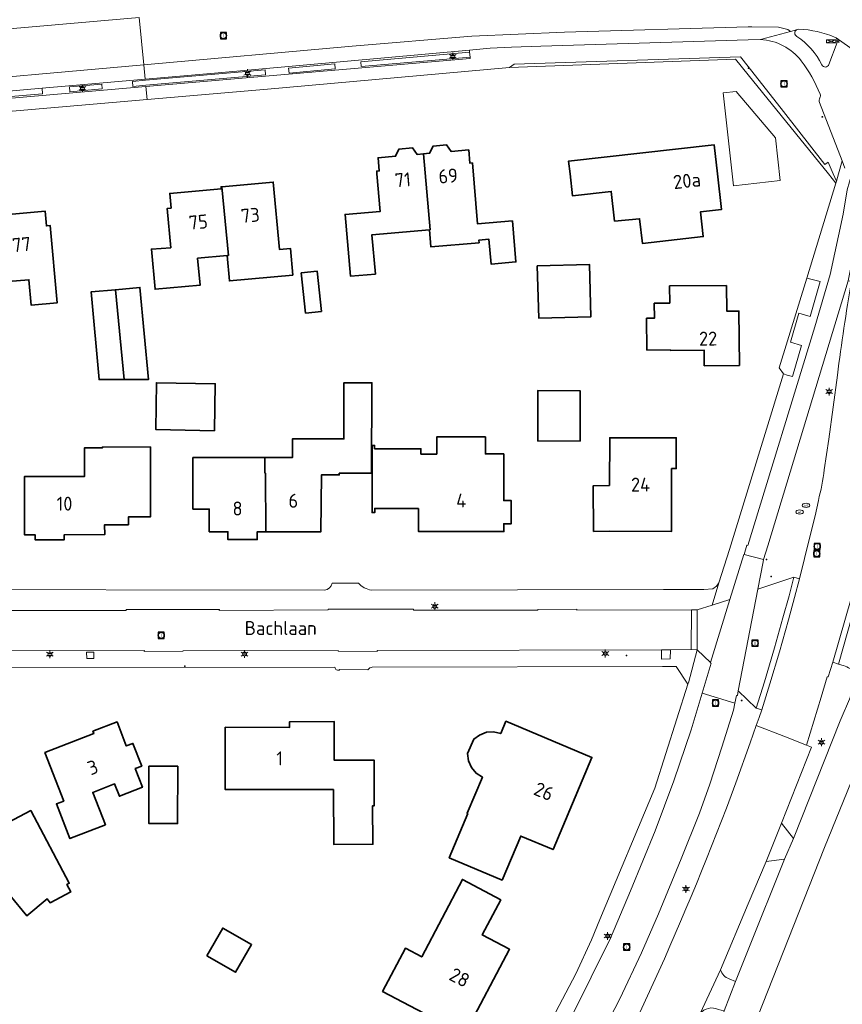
# Model space of a CAD drawing. Header units: metres. Extents: x 140853 to 145288, y 474558 to 480269.
# Tile 233 of 256: x 143906 to 144012, y 478393 to 478520. Entities that reach past the tile are written whole.
import ezdxf
from ezdxf.enums import TextEntityAlignment as Align

# ---------------------------------------------------------------- set-up
doc = ezdxf.new("R2010")
doc.units = ezdxf.units.M
doc.header["$MEASUREMENT"] = 0
for name, color, linetype, lineweight in [('B-WE-GR-BEPLANTING_CULTUUR_HEESTERS-G', 90, 'Continuous', 18), ('B-WE-GR-GRAS_KRUIDENRIJK-G', 80, 'Continuous', 18), ('B-WE-IE-TERREINAFSCHEIDING_KUNSTMATIG_HEKWERK-G', 20, 'IE-TERREINAFSCHEIDING-KUNSTMATIG', 18), ('B-WE-KL-DATA_TELECOM_KAST-S', 90, 'Continuous', 18), ('B-WE-KL-ET_LS_OV_LICHTMAST-S', 190, 'Continuous', 18), ('B-WE-KL-WATER_PUT-S', 170, 'Continuous', 18), ('B-WE-OG-BEBOUWING-G', 7, 'Continuous', 35), ('B-WE-OG-BEBOUWING_HUISNUMMER-T18', 10, 'Continuous', 18), ('B-WE-OG-BEBOUWING_LUIFEL-G', 7, 'Continuous', 18), ('B-WE-OG-BEBOUWING_STRAATNAAM-T18', 10, 'Continuous', 18), ('B-WE-OG-TERREIN_ERF-G', 7, 'Continuous', 18), ('B-WE-RI-GWA_RIOOLPUT-S', 30, 'Continuous', 18), ('B-WE-VH-VERHARDING_ASFALT-G', 252, 'Continuous', 18), ('B-WE-VH-VERHARDING_BEDRIJFSVLOERPLAAT-G', 252, 'Continuous', 18), ('B-WE-VH-VERHARDING_BETONSTRAATSTEEN-G', 252, 'Continuous', 18), ('B-WE-VH-VERHARDING_GRASBETONSTEEN-G', 70, 'Continuous', 18), ('B-WE-VH-VERHARDING_STRAATBAKSTEEN-G', 252, 'Continuous', 18), ('B-WE-VH-VERHARDING_TEGEL-G', 252, 'Continuous', 18), ('B-WE-VW-VRI_DRAAGCONSTRUCTIE_PAAL-S', 160, 'Continuous', 18), ('N-WE-VW-TDI-T18', 1, 'Continuous', 18), ('N-WE-VW-TDI-T25', 7, 'Continuous', 25), ('X-XX-XX-ALGEMEEN-G', 7, 'Continuous', 18), ('X-XX-XX-ALGEMEEN-S', 7, 'Continuous', 18)]:
    doc.layers.add(name, color=color, linetype=linetype, lineweight=lineweight)
doc.styles.add('NLCS-ISO', font='txt')
doc.linetypes.add('IE-TERREINAFSCHEIDING-KUNSTMATIG', pattern='A,4,[82,NLCS.shx,S=0.75,R=90,X=0,Y=0],4,-2', length=10)

# ---------------------------------------------------------------- blocks, each defined once
blk = doc.blocks.new('SIE-WEG_AFVALBAK_TYPE_01')
for radius in [0.25, 0.156]:
    blk.add_circle((0, 0), radius)
blk = doc.blocks.new('B-SIE-WEG_LICHTMAST-SO')
at = {"ltscale": 0.1}
for p, q in [((-1.1, 0.63), (-2.19, 1.27)), ((0, 1.27), (0, 2.53)), ((1.1, 0.63), (2.19, 1.27)), ((-1.1, -0.63), (-2.19, -1.27)), ((0, -1.27), (0, -2.53)), ((1.1, -0.63), (2.19, -1.27))]:
    blk.add_line(p, q, dxfattribs=at)
at = {"flags": 128}
for points in [[(-1.16, 0.5), (1.16, 0.5)], [(-1.16, -0.5), (1.16, -0.5)]]:
    blk.add_lwpolyline(points, dxfattribs=at)
at = {"ltscale": 0.1}
blk.add_circle((0, 0), 1.27, dxfattribs=at)
at = {"style": 'NLCS-ISO'}
blk.add_attdef('TYPE', text='', height=1.8, dxfattribs=at).set_placement((0, 2.53), align=Align.BOTTOM_CENTER)
blk = doc.blocks.new('SVW-TDI_VERKEERSREGELTOESTEL-SO')
at = {"color": 0, "linetype": 'ByBlock'}
for p, q in [((3, 0), (-3, 2)), ((3, 2), (-3, 0)), ((3, 1), (5, 1)), ((5, 2), (5, 0))]:
    blk.add_line(p, q, dxfattribs=at)
at = {"color": 0, "linetype": 'ByBlock', "flags": 128}
blk.add_lwpolyline([(-3, 0), (-3, 2), (3, 2), (3, 0)], close=True, dxfattribs=at)
at = {"layer": 'N-WE-VW-TDI-T18', "linetype": 'ByBlock', "style": 'NLCS-ISO', "flags": 1}
for tag, p in [('OMSCHRIJVING_LEGENDA', (0, -12.22)), ('LEVERANCIER', (0, -8.43)), ('LOCATIE', (0, -16)), ('BPS-CODERING', (0, -19.78)), ('NAAM_SWITCH', (0, -23.57)), ('IP-ADRES_SWITCH', (0, -27.35)), ('POSITIE_X', (0, -31.14)), ('OVERIGE_OPMERKING(EN)_1', (0, -38.71)), ('POSITIE_Y', (0, -34.92)), ('OVERIGE_OPMERKING(EN)_2', (0, -42.49))]:
    blk.add_attdef(tag, p, '', height=1.8, dxfattribs=at)
at = {"layer": 'N-WE-VW-TDI-T25', "linetype": 'ByBlock', "style": 'NLCS-ISO'}
blk.add_attdef('KASTNAAM', text='', height=2.5, dxfattribs=at).set_placement((0, 5.27), align=Align.MIDDLE_CENTER)
at = {"layer": 'N-WE-VW-TDI-T25', "linetype": 'ByBlock', "style": 'NLCS-ISO', "flags": 1}
blk.add_attdef('SOORT_KAST', text='', height=2.5, dxfattribs=at).set_placement((10.25, -3.4), align=Align.MIDDLE_CENTER)
blk = doc.blocks.new('SRI-PUT_INSPECTIE-SO')
at = {"lineweight": -3, "flags": 128}
blk.add_lwpolyline([(-2, -2), (2, -2), (2, 2), (-2, 2)], close=True, dxfattribs=at)
at = {"lineweight": -3, "ltscale": 1.5}
blk.add_circle((0, 0), 2, dxfattribs=at)
at = {"ltscale": 0.1, "style": 'NLCS-ISO'}
blk.add_text('I', height=2.5, dxfattribs=at).set_placement((0, -0.01), align=Align.MIDDLE_CENTER)
blk = doc.blocks.new('SKL-WATERLEIDINGPUT-SO')
at = {"color": 0, "linetype": 'ByBlock', "lineweight": 18}
blk.add_ellipse((0, 0), major_axis=(2.5, 0), ratio=0.54, dxfattribs=at)
at = {"color": 0, "linetype": 'ByBlock', "lineweight": 18, "style": 'NLCS-ISO'}
blk.add_text('wl', height=1.8, dxfattribs=at).set_placement((0, 0), align=Align.MIDDLE_CENTER)

msp = doc.modelspace()

# ---------------------------------------------------------------- linework, layer by layer
at = {"layer": 'B-WE-GR-BEPLANTING_CULTUUR_HEESTERS-G', "ltscale": 0.2, "flags": 128}
for points in [[(143969.237, 478513.727), (143998.376, 478514.81), (144000, 478512.796), (144010.321, 478500), (144011.272, 478498.821), (144011.351, 478499.079), (144010.956, 478500), (144010.295, 478501.541), (144009.875, 478501.216), (144004.538, 478508.058), (144000, 478513.839), (143999.008, 478515.108), (143969.837, 478514.179), (143969.237, 478513.727)], [(144003.971, 478475.022), (144004.54, 478474.221), (144005.02, 478474.07), (144005.697, 478473.866), (144006.875, 478477.897), (144005.435, 478478.318), (144006.53, 478482.062), (144007.97, 478481.641), (144009.287, 478486.147), (144007.544, 478486.582), (144003.971, 478475.022)]]:
    msp.add_lwpolyline(points, close=True, dxfattribs=at)
at = {"layer": 'B-WE-GR-GRAS_KRUIDENRIJK-G', "ltscale": 0.2, "flags": 128}
for points in [[(144013.334, 478486.157), (144012.888, 478486.239), (144002.514, 478452.068), (144001.954, 478450.275), (144001.909, 478449.969), (144001.232, 478446.456), (144005.883, 478448.005), (144006.607, 478447.781), (144007.911, 478453.041), (144008.624, 478455.94), (144009.034, 478457.902), (144009.034, 478457.902, 0.0317366), (144009.786, 478461.867), (144009.786, 478461.867), (144010.401, 478465.812), (144011.508, 478474.075), (144011.508, 478474.075, -0.0160653), (144013.334, 478486.157)], [(144008.167, 478426.071), (144004.289, 478416.288), (144005.846, 478414.322), (144011.837, 478429.505), (144013.179, 478432.569), (144013.113, 478432.554), (144013.888, 478435.54), (144013.888, 478435.54, 0.2300612), (144013.746, 478435.897), (144013.746, 478435.897, 0.0509175), (144012.069, 478436.686), (144012.069, 478436.686), (144011.611, 478436.814), (144010.894, 478437.057), (144010.316, 478435.142), (144010.177, 478435.182), (144009.394, 478432.554), (144007.501, 478426.335), (144008.167, 478426.071)], [(144004.68, 478411.663), (144002.287, 478411.355), (144000, 478405.91), (143996.423, 478397.394), (143996.423, 478397.394, 0.2459925), (143997.559, 478396.225), (143997.559, 478396.225), (143998.372, 478395.89), (144000, 478399.961), (144004.68, 478411.663)]]:
    msp.add_lwpolyline(points, format="xyb", close=True, dxfattribs=at)
msp.add_lwpolyline([(143975.318, 478370.532, 0.0348152), (143998.419, 478421.512), (143998.419, 478421.512), (144000.226, 478426.66), (144001.036, 478428.897), (144001.412, 478429.934), (144001.729, 478430.901), (144001.01, 478431.11), (143998.719, 478433.35), (143998.612, 478432.769), (143998.493, 478432.774), (143998.286, 478431.784), (143998.1, 478430.848), (143996.607, 478426.092), (143995.058, 478421.318), (143993.706, 478417.564), (143991.365, 478411.678), (143988.442, 478404.623), (143986.223, 478399.583), (143983.45, 478393.641), (143980.246, 478387.42)], format="xyb", dxfattribs=at)
at = {"layer": 'B-WE-IE-TERREINAFSCHEIDING_KUNSTMATIG_HEKWERK-G', "ltscale": 0.2, "flags": 128}
for points in [[(144000, 478512.796), (143998.376, 478514.81), (143969.237, 478513.727)], [(144010.321, 478500), (144000, 478512.796)], [(144010.321, 478500), (144011.272, 478498.821)], [(144003.971, 478475.022), (144007.544, 478486.582)], [(144004.54, 478474.221), (144003.971, 478475.022)]]:
    msp.add_lwpolyline(points, dxfattribs=at)
at = {"layer": 'B-WE-OG-BEBOUWING-G', "ltscale": 0.2, "flags": 128}
for points in [[(143958.921, 478492.806), (143959.11, 478490.6), (143965.317, 478491.133), (143965.29, 478491.465), (143966.585, 478491.575), (143966.855, 478488.386), (143970.063, 478488.658), (143969.616, 478493.939), (143965.112, 478493.557), (143964.445, 478501.429), (143964.116, 478501.401), (143963.971, 478503.095), (143961.719, 478502.902), (143961.125, 478503.743), (143959.382, 478503.594), (143958.94, 478502.664), (143958.14, 478502.595), (143959.002, 478492.813), (143958.921, 478492.806)], [(143977.03, 478500), (143977.342, 478497.187), (143982.341, 478497.741), (143982.765, 478493.915), (143986.004, 478494.221), (143986.366, 478491.042), (143994.205, 478491.935), (143993.844, 478495.103), (143996.547, 478495.408), (143996.029, 478500), (143995.607, 478503.738), (143976.846, 478501.66), (143977.03, 478500)], [(143952.152, 478500), (143952.565, 478495.182), (143948.042, 478494.794), (143948.725, 478486.823), (143951.943, 478487.099), (143951.509, 478492.171), (143958.921, 478492.806), (143959.002, 478492.813), (143958.14, 478502.595), (143957.326, 478502.525), (143956.731, 478503.367), (143954.988, 478503.217), (143954.546, 478502.287), (143952.304, 478502.095), (143952.449, 478500.401), (143952.12, 478500.373), (143952.152, 478500)], [(143932.848, 478489.475), (143933.145, 478486.219), (143941.301, 478486.963), (143940.987, 478490.408), (143939.573, 478490.279), (143938.78, 478498.963), (143932.146, 478498.358), (143932.999, 478489.49), (143932.848, 478489.475)], [(143932.146, 478498.358), (143932.058, 478498.35), (143932.082, 478498.091), (143925.44, 478497.485), (143925.612, 478495.593), (143925.104, 478495.547), (143925.565, 478490.496), (143923.091, 478490.312), (143923.564, 478485.134), (143929.36, 478485.662), (143929.024, 478489.126), (143932.848, 478489.475), (143932.999, 478489.49), (143932.146, 478498.358)], [(143903.497, 478486.033), (143907.293, 478486.364), (143907.579, 478483.087), (143910.926, 478483.38), (143910.056, 478493.342), (143909.558, 478493.298), (143909.393, 478495.183), (143902.728, 478494.6), (143903.497, 478486.033)], [(143972.816, 478488.147), (143972.992, 478481.408), (143979.731, 478481.584), (143979.555, 478488.323), (143972.816, 478488.147)], [(143942.397, 478487.274), (143942.943, 478482.062), (143944.982, 478482.275), (143944.436, 478487.487), (143942.397, 478487.274)], [(143918.453, 478485.079), (143915.301, 478484.792), (143916.332, 478473.489), (143919.587, 478473.492), (143918.453, 478485.079)], [(143919.587, 478473.492), (143922.688, 478473.496), (143921.605, 478485.367), (143918.453, 478485.079), (143919.587, 478473.492)], [(143997.206, 478485.635), (143989.866, 478485.556), (143989.89, 478483.346), (143987.88, 478483.324), (143987.901, 478481.404), (143986.891, 478481.393), (143986.936, 478477.283), (143989.946, 478477.316), (143989.946, 478477.251), (143994.305, 478477.299), (143994.327, 478475.266), (143998.866, 478475.314), (143998.792, 478482.321), (143997.242, 478482.305), (143997.206, 478485.635)], [(143931.199, 478466.894), (143931.312, 478472.943), (143923.724, 478473.085), (143923.659, 478467.035), (143931.199, 478466.894)], [(143937.701, 478463.433), (143937.701, 478461.426), (143937.775, 478461.427), (143937.827, 478453.866), (143944.922, 478453.867), (143944.986, 478461.191), (143947.286, 478461.193), (143947.286, 478461.413), (143951.465, 478461.417), (143951.51, 478473.09), (143947.899, 478473.087), (143947.9, 478465.847), (143941.25, 478465.846), (143941.251, 478463.436), (143937.701, 478463.433)], [(143978.326, 478465.568), (143978.325, 478472.058), (143972.875, 478472.07), (143972.861, 478465.58), (143978.326, 478465.568)], [(143957.492, 478456.873), (143957.511, 478453.887), (143968.501, 478453.895), (143968.5, 478454.895), (143969.45, 478454.896), (143969.448, 478457.896), (143968.498, 478457.895), (143968.494, 478463.895), (143966.134, 478463.893), (143966.132, 478466.093), (143959.852, 478466.089), (143959.854, 478463.889), (143957.824, 478463.887), (143957.823, 478464.567), (143951.853, 478464.563), (143951.853, 478465.003), (143951.513, 478465.003), (143951.519, 478456.333), (143951.859, 478456.333), (143951.859, 478456.883), (143957.492, 478456.873)], [(143982.132, 478459.83), (143980.032, 478459.808), (143980.065, 478453.908), (143982.124, 478453.93), (143990.125, 478453.92), (143990.115, 478462.01), (143990.724, 478462.008), (143990.73, 478465.979), (143982.14, 478465.99), (143982.132, 478459.83)], [(143916.794, 478464.797), (143916.794, 478464.707), (143914.465, 478464.698), (143914.479, 478461.008), (143906.719, 478460.978), (143906.748, 478453.468), (143908.111, 478453.466), (143908.115, 478452.816), (143911.854, 478452.838), (143911.851, 478453.488), (143917.061, 478453.508), (143917.056, 478454.768), (143920.116, 478454.78), (143920.112, 478455.78), (143922.944, 478455.79), (143922.971, 478464.775), (143916.794, 478464.797)], [(143937.827, 478453.866), (143937.775, 478461.427), (143937.701, 478461.426), (143937.701, 478463.433), (143928.441, 478463.425), (143928.442, 478456.785), (143930.542, 478456.785), (143930.542, 478453.865), (143932.942, 478453.865), (143932.942, 478452.865), (143936.722, 478452.866), (143936.722, 478453.866), (143937.827, 478453.866)], [(143918.656, 478429.357), (143915.542, 478428.144), (143915.662, 478427.836), (143909.367, 478425.394), (143911.796, 478419.14), (143910.846, 478418.77), (143912.58, 478414.305), (143917.147, 478416.079), (143915.522, 478420.265), (143918.331, 478421.356), (143918.95, 478419.762), (143921.933, 478420.92), (143920.999, 478423.326), (143921.828, 478423.648), (143920.691, 478426.575), (143919.849, 478426.248), (143918.656, 478429.357)], [(143946.567, 478420.616), (143946.609, 478413.536), (143951.619, 478413.565), (143951.589, 478418.545), (143951.809, 478418.547), (143951.774, 478424.436), (143946.655, 478424.406), (143946.625, 478429.406), (143940.883, 478429.372), (143940.888, 478428.642), (143932.595, 478428.655), (143932.608, 478420.622), (143946.567, 478420.616)], [(143968.777, 478429.451), (143968.1, 478427.848), (143967.181, 478428.063), (143966.248, 478428.012), (143965.36, 478427.659), (143964.616, 478427.105), (143963.834, 478425.254), (143963.956, 478424.334), (143964.321, 478423.452), (143964.936, 478422.748), (143965.73, 478422.238), (143963.757, 478417.568), (143963.858, 478417.525), (143961.457, 478411.841), (143968.283, 478408.957), (143970.671, 478414.635), (143974.839, 478412.893), (143979.856, 478424.77), (143968.777, 478429.451)], [(143926.482, 478423.626), (143922.771, 478423.64), (143922.765, 478416.241), (143926.465, 478416.238), (143926.482, 478423.626)], [(143907.546, 478417.924), (143902.495, 478415.278), (143901.145, 478416.904), (143893.471, 478410.534), (143897.629, 478405.525), (143902.607, 478409.657), (143907.014, 478404.348), (143909.635, 478406.523), (143910.036, 478406.04), (143912.694, 478407.431), (143912.194, 478408.388), (143912.486, 478408.541), (143907.546, 478417.924)], [(143968.117, 478406.425), (143963.17, 478409.029), (143957.916, 478399.048), (143955.81, 478400.156), (143952.885, 478394.599), (143963.45, 478389.038), (143969.235, 478400.028), (143965.722, 478401.877), (143968.117, 478406.425)], [(143930.208, 478399.204), (143933.916, 478397.074), (143935.983, 478400.634), (143932.275, 478402.764), (143930.208, 478399.204)]]:
    msp.add_lwpolyline(points, close=True, dxfattribs=at)
at = {"layer": 'B-WE-OG-BEBOUWING_LUIFEL-G', "ltscale": 0.2, "flags": 128}
msp.add_lwpolyline([(143996.785, 478510.461), (143998.077, 478498.481), (144004.114, 478499.149), (144003.504, 478504.665), (143998.425, 478510.638), (143996.785, 478510.461)], close=True, dxfattribs=at)
at = {"layer": 'B-WE-OG-TERREIN_ERF-G', "ltscale": 0.2, "flags": 128}
for points in [[(143889.043, 478446.406), (143945.383, 478446.348), (143945.383, 478446.348, 0.3418585), (143946.375, 478447.231), (143946.375, 478447.231), (143949.75, 478447.228), (143949.75, 478447.228, 0.1814169), (143951.449, 478446.354), (143951.449, 478446.354), (143989.084, 478446.415), (143994.263, 478446.411), (143995.431, 478446.487), (143995.917, 478446.838), (143996.221, 478447.262), (143997.566, 478451.582), (144000, 478459.397), (144004.54, 478474.221), (144003.971, 478475.022), (144007.544, 478486.582), (144011.272, 478498.821), (144010.321, 478500), (144000, 478512.796), (143998.376, 478514.81), (143969.237, 478513.727), (143938.022, 478510.95), (143922.539, 478509.615), (143901.135, 478507.769)], [(143967.14, 478376.603), (143977.763, 478396.844), (143979.797, 478401.232), (143980.857, 478403.852), (143987.953, 478420.811), (143992.219, 478434.213), (143990.704, 478436.475), (143988.967, 478436.49), (143988.967, 478436.49), (143951.552, 478436.409), (143951.552, 478436.409, 0.2499191), (143950.993, 478436.059), (143950.993, 478436.059), (143947.351, 478436.092), (143947.351, 478436.092, -0.6592405), (143946.741, 478436.398), (143946.741, 478436.398), (143903.162, 478436.38)]]:
    msp.add_lwpolyline(points, format="xyb", dxfattribs=at)
for points in [[(143958.14, 478502.595), (143958.94, 478502.664), (143959.382, 478503.594), (143961.125, 478503.743), (143961.719, 478502.902), (143963.971, 478503.095), (143964.116, 478501.401), (143964.445, 478501.429), (143965.112, 478493.557), (143969.616, 478493.939), (143970.063, 478488.658), (143966.855, 478488.386), (143966.585, 478491.575), (143965.29, 478491.465), (143965.317, 478491.133), (143959.11, 478490.6), (143958.921, 478492.806), (143951.509, 478492.171), (143951.943, 478487.099), (143948.725, 478486.823), (143948.042, 478494.794), (143952.565, 478495.182), (143952.152, 478500), (143952.12, 478500.373), (143952.449, 478500.401), (143952.304, 478502.095), (143954.546, 478502.287), (143954.988, 478503.217), (143956.731, 478503.367), (143957.326, 478502.525), (143958.14, 478502.595)], [(143996.029, 478500), (143996.547, 478495.408), (143993.844, 478495.103), (143994.205, 478491.935), (143986.366, 478491.042), (143986.004, 478494.221), (143982.765, 478493.915), (143982.341, 478497.741), (143977.342, 478497.187), (143977.03, 478500), (143976.846, 478501.66), (143995.607, 478503.738), (143996.029, 478500)], [(143932.848, 478489.475), (143929.024, 478489.126), (143929.36, 478485.662), (143923.564, 478485.134), (143923.091, 478490.312), (143925.565, 478490.496), (143925.104, 478495.547), (143925.612, 478495.593), (143925.44, 478497.485), (143932.082, 478498.091), (143932.058, 478498.35), (143932.146, 478498.358), (143938.78, 478498.963), (143939.573, 478490.279), (143940.987, 478490.408), (143941.301, 478486.963), (143933.145, 478486.219), (143932.848, 478489.475)], [(143902.728, 478494.6), (143909.393, 478495.183), (143909.558, 478493.298), (143910.056, 478493.342), (143910.926, 478483.38), (143907.579, 478483.087), (143907.293, 478486.364), (143903.497, 478486.033), (143903.581, 478485.068), (143900.951, 478484.838), (143900.864, 478485.835), (143896.899, 478485.488), (143897.072, 478483.513), (143893.635, 478483.213), (143893.2, 478488.194), (143893.987, 478488.263), (143893.533, 478493.455), (143896.033, 478493.674), (143895.98, 478494.281), (143902.705, 478494.869), (143902.728, 478494.6)], [(143972.816, 478488.147), (143979.555, 478488.323), (143979.731, 478481.584), (143972.992, 478481.408), (143972.816, 478488.147)], [(143942.397, 478487.274), (143944.436, 478487.487), (143944.982, 478482.275), (143942.943, 478482.062), (143942.397, 478487.274)], [(143918.453, 478485.079), (143921.605, 478485.367), (143922.688, 478473.496), (143919.587, 478473.492), (143916.332, 478473.489), (143915.301, 478484.792), (143918.453, 478485.079)], [(143997.206, 478485.635), (143997.242, 478482.305), (143998.792, 478482.321), (143998.866, 478475.314), (143994.327, 478475.266), (143994.305, 478477.299), (143989.946, 478477.251), (143989.946, 478477.316), (143986.936, 478477.283), (143986.891, 478481.393), (143987.901, 478481.404), (143987.88, 478483.324), (143989.89, 478483.346), (143989.866, 478485.556), (143997.206, 478485.635)], [(143931.199, 478466.894), (143923.659, 478467.035), (143923.724, 478473.085), (143931.312, 478472.943), (143931.199, 478466.894)], [(143937.701, 478463.433), (143941.251, 478463.436), (143941.25, 478465.846), (143947.9, 478465.847), (143947.899, 478473.087), (143951.51, 478473.09), (143951.465, 478461.417), (143947.286, 478461.413), (143947.286, 478461.193), (143944.986, 478461.191), (143944.922, 478453.867), (143937.827, 478453.866), (143936.722, 478453.866), (143936.722, 478452.866), (143932.942, 478452.865), (143932.942, 478453.865), (143930.542, 478453.865), (143930.542, 478456.785), (143928.442, 478456.785), (143928.441, 478463.425), (143937.701, 478463.433)], [(143978.326, 478465.568), (143972.861, 478465.58), (143972.875, 478472.07), (143978.325, 478472.058), (143978.326, 478465.568)], [(143957.492, 478456.873), (143951.859, 478456.883), (143951.859, 478456.333), (143951.519, 478456.333), (143951.513, 478465.003), (143951.853, 478465.003), (143951.853, 478464.563), (143957.823, 478464.567), (143957.824, 478463.887), (143959.854, 478463.889), (143959.852, 478466.089), (143966.132, 478466.093), (143966.134, 478463.893), (143968.494, 478463.895), (143968.498, 478457.895), (143969.448, 478457.896), (143969.45, 478454.896), (143968.5, 478454.895), (143968.501, 478453.895), (143957.511, 478453.887), (143957.492, 478456.873)], [(143982.132, 478459.83), (143982.14, 478465.99), (143990.73, 478465.979), (143990.724, 478462.008), (143990.115, 478462.01), (143990.125, 478453.92), (143982.124, 478453.93), (143980.065, 478453.908), (143980.032, 478459.808), (143982.132, 478459.83)], [(143916.794, 478464.797), (143922.971, 478464.775), (143922.944, 478455.79), (143920.112, 478455.78), (143920.116, 478454.78), (143917.056, 478454.768), (143917.061, 478453.508), (143911.851, 478453.488), (143911.854, 478452.838), (143908.115, 478452.816), (143908.111, 478453.466), (143906.748, 478453.468), (143906.719, 478460.978), (143914.479, 478461.008), (143914.465, 478464.698), (143916.794, 478464.707), (143916.794, 478464.797)], [(143918.656, 478429.357), (143919.849, 478426.248), (143920.691, 478426.575), (143921.828, 478423.648), (143920.999, 478423.326), (143921.933, 478420.92), (143918.95, 478419.762), (143918.331, 478421.356), (143915.522, 478420.265), (143917.147, 478416.079), (143912.58, 478414.305), (143910.846, 478418.77), (143911.796, 478419.14), (143909.367, 478425.394), (143915.662, 478427.836), (143915.542, 478428.144), (143918.656, 478429.357)], [(143946.567, 478420.616), (143932.608, 478420.622), (143932.595, 478428.655), (143940.888, 478428.642), (143940.883, 478429.372), (143946.625, 478429.406), (143946.655, 478424.406), (143951.774, 478424.436), (143951.809, 478418.547), (143951.589, 478418.545), (143951.619, 478413.565), (143946.609, 478413.536), (143946.567, 478420.616)], [(143968.777, 478429.451), (143979.856, 478424.77), (143974.839, 478412.893), (143970.671, 478414.635), (143968.283, 478408.957), (143961.457, 478411.841), (143963.858, 478417.525), (143963.757, 478417.568), (143965.73, 478422.238), (143964.936, 478422.748), (143964.321, 478423.452), (143963.956, 478424.334), (143963.834, 478425.254), (143964.616, 478427.105), (143965.36, 478427.659), (143966.248, 478428.012), (143967.181, 478428.063), (143968.1, 478427.848), (143968.777, 478429.451)], [(143926.482, 478423.626), (143926.465, 478416.238), (143922.765, 478416.241), (143922.771, 478423.64), (143926.482, 478423.626)], [(143907.546, 478417.924), (143912.486, 478408.541), (143912.194, 478408.388), (143912.694, 478407.431), (143910.036, 478406.04), (143909.635, 478406.523), (143907.014, 478404.348), (143902.607, 478409.657), (143897.629, 478405.525), (143893.471, 478410.534), (143901.145, 478416.904), (143902.495, 478415.278), (143907.546, 478417.924)], [(143968.117, 478406.425), (143965.722, 478401.877), (143969.235, 478400.028), (143963.45, 478389.038), (143952.885, 478394.599), (143955.81, 478400.156), (143957.916, 478399.048), (143963.17, 478409.029), (143968.117, 478406.425)], [(143930.208, 478399.204), (143932.275, 478402.764), (143935.983, 478400.634), (143933.916, 478397.074), (143930.208, 478399.204)]]:
    msp.add_lwpolyline(points, close=True, dxfattribs=at)
msp.add_lwpolyline([(144103.649, 478434.019), (144020.37, 478433.821), (144017.365, 478431.666), (144017.258, 478431.402), (144009.845, 478413.164), (144001.189, 478391.264)], dxfattribs=at)
at = {"layer": 'B-WE-VH-VERHARDING_ASFALT-G', "ltscale": 0.2, "flags": 128}
for points in [[(143922.109, 478514.093), (143921.524, 478520.193), (143883.591, 478516.855), (143840.542, 478513.025), (143808.585, 478510.235), (143774.131, 478507.165), (143771.214, 478506.896), (143771.778, 478500.781), (143892.129, 478511.414), (143922.109, 478514.093)], [(143964.066, 478515.944), (143966.735, 478516.201), (143969.477, 478516.336), (143973.272, 478516.479), (144000, 478517.303), (144001.569, 478517.331), (144005.434, 478518.372), (144005.119, 478518.612), (144003.877, 478518.913), (144000.455, 478518.974), (144000, 478518.961), (143976.303, 478518.285), (143964.376, 478517.788), (143948.956, 478516.493), (143922.109, 478514.093), (143922.288, 478512.222), (143931.193, 478513.006), (143964.066, 478515.944)], [(143995.135, 478437.027), (143995.108, 478436.951), (143995.212, 478436.909), (143994.042, 478433.06), (143998.286, 478431.784), (143998.493, 478432.774), (143998.612, 478432.769), (143998.719, 478433.35), (144001.232, 478446.456), (144001.909, 478449.969), (144001.954, 478450.275), (143999.46, 478450.939), (143999.417, 478450.946), (143997.608, 478445.119), (143995.135, 478437.027)]]:
    msp.add_lwpolyline(points, close=True, dxfattribs=at)
for points in [[(143883.591, 478516.855), (143921.524, 478520.193)], [(143893.115, 478509.653), (143908.987, 478511.05), (143922.288, 478512.222), (143922.109, 478514.093), (143892.129, 478511.414)]]:
    msp.add_lwpolyline(points, dxfattribs=at)
for points in [[(143921.524, 478520.193), (143922.109, 478514.093), (143948.956, 478516.493), (143964.376, 478517.788), (143976.303, 478518.285), (144000, 478518.961), (144000.455, 478518.974), (144003.877, 478518.913), (144005.119, 478518.612), (144005.434, 478518.372), (144006.215, 478518.583), (144006.215, 478518.583, -0.1550377), (144006.493, 478518.658), (144006.493, 478518.658, -0.094709), (144011.201, 478517.618), (144011.201, 478517.618), (144011.315, 478517.538), (144011.315, 478517.538), (144013.804, 478515.808)], [(144013.804, 478515.808), (144011.315, 478517.538), (144011.315, 478517.538, -0.3171214), (144011.446, 478516.948), (144011.446, 478516.948), (144010.391, 478514.12), (144010.391, 478514.12, -0.6718286), (144009.486, 478514.074), (144009.486, 478514.074, 0.1314938), (144006.262, 478517.74), (144006.262, 478517.74, -0.5871494), (144006.215, 478518.583), (144006.215, 478518.583), (144005.434, 478518.372), (144001.569, 478517.331), (144001.569, 478517.331, -0.2192341), (144006.839, 478514.57), (144006.839, 478514.57, -0.067012), (144009.264, 478510.283), (144009.264, 478510.283, -0.2216588), (144009.238, 478509.814), (144009.238, 478509.814, 0.2474379), (144009.186, 478509.2), (144009.186, 478509.2), (144012.105, 478501.677), (144012.46, 478500.761)], [(144013.334, 478486.157, 0.0160653), (144011.508, 478474.075), (144011.508, 478474.075), (144010.401, 478465.812), (144009.786, 478461.867), (144009.786, 478461.867, -0.0317366), (144009.034, 478457.902), (144009.034, 478457.902), (144008.624, 478455.94), (144007.911, 478453.041), (144006.607, 478447.781), (144005.957, 478445.399), (144005.167, 478442.53), (144004.015, 478438.378), (144002.767, 478434.256), (144001.729, 478430.901), (144001.412, 478429.934), (144001.036, 478428.897), (144004.565, 478427.499), (144007.501, 478426.335), (144009.394, 478432.554), (144010.177, 478435.182), (144010.316, 478435.142), (144010.894, 478437.057), (144013.254, 478445.246)], [(143993.807, 478391.73), (143996.423, 478397.394), (144000, 478405.91), (144002.287, 478411.355), (144004.289, 478416.288), (144008.167, 478426.071), (144007.501, 478426.335), (144004.565, 478427.499), (144001.036, 478428.897), (144000.226, 478426.66), (143998.419, 478421.512), (143998.419, 478421.512, -0.0348152), (143975.318, 478370.532)]]:
    msp.add_lwpolyline(points, format="xyb", dxfattribs=at)
msp.add_lwpolyline([(144013.357, 478500), (144012.762, 478497.974), (144012.237, 478494.832), (144010.546, 478487.026), (144008.6, 478480.299), (143999.953, 478452.077), (143999.819, 478452.118), (143999.46, 478450.939), (144001.954, 478450.275), (144002.514, 478452.068), (144012.888, 478486.239), (144013.865, 478491.18), (144015.495, 478498.251), (144015.258, 478498.31), (144015.258, 478498.31, 0.0467288), (144015.081, 478500), (144015.081, 478500, 0.056726), (144014.443, 478501.979), (144014.443, 478501.979), (144014.145, 478502.683), (144013.357, 478500)], format="xyb", close=True, dxfattribs=at)
at = {"layer": 'B-WE-VH-VERHARDING_BEDRIJFSVLOERPLAAT-G', "ltscale": 0.2, "flags": 128}
for points in [[(144001.729, 478430.901), (144002.767, 478434.256), (144004.015, 478438.378), (144005.167, 478442.53), (144005.957, 478445.399), (144006.607, 478447.781), (144005.883, 478448.005), (144005.256, 478445.62), (144004.476, 478442.765), (144003.383, 478438.884), (144002.092, 478434.499), (144001.01, 478431.11), (144001.729, 478430.901)], [(144010.894, 478437.057), (144011.611, 478436.814), (144013.969, 478445.019), (144013.254, 478445.246), (144010.894, 478437.057)], [(143992.691, 478443.804), (143992.642, 478438.669), (143993.413, 478438.627), (143993.43, 478443.814), (143992.691, 478443.804)]]:
    msp.add_lwpolyline(points, close=True, dxfattribs=at)
at = {"layer": 'B-WE-VH-VERHARDING_BETONSTRAATSTEEN-G', "ltscale": 0.2, "flags": 128}
msp.add_lwpolyline([(144011.446, 478516.948, 0.3171214), (144011.315, 478517.538), (144011.315, 478517.538), (144011.201, 478517.618), (144011.201, 478517.618, 0.094709), (144006.493, 478518.658), (144006.493, 478518.658, 0.1550377), (144006.215, 478518.583), (144006.215, 478518.583, 0.5871494), (144006.262, 478517.74), (144006.262, 478517.74, -0.1314938), (144009.486, 478514.074), (144009.486, 478514.074, 0.6718286), (144010.391, 478514.12), (144010.391, 478514.12), (144011.446, 478516.948)], format="xyb", close=True, dxfattribs=at)
for points in [[(143900.834, 478443.718), (143919.835, 478443.73), (143919.826, 478443.837), (143931.837, 478443.845), (143931.817, 478443.734), (143945.851, 478443.78), (143945.868, 478443.88), (143956.863, 478443.892), (143956.872, 478443.755), (143972.876, 478443.761), (143972.875, 478443.864), (143977.896, 478443.883), (143977.887, 478443.769), (143992.691, 478443.804), (143993.43, 478443.814), (143995.362, 478444.418), (143996.221, 478447.262), (143995.917, 478446.838), (143995.431, 478446.487), (143994.263, 478446.411), (143989.084, 478446.415), (143989.084, 478446.415), (143951.449, 478446.354), (143951.449, 478446.354, -0.1814169), (143949.75, 478447.228), (143949.75, 478447.228), (143946.375, 478447.231), (143946.375, 478447.231, -0.3418585), (143945.383, 478446.348), (143945.383, 478446.348), (143889.043, 478446.406)], [(143903.162, 478436.38), (143946.741, 478436.398), (143946.741, 478436.398, 0.6592405), (143947.351, 478436.092), (143947.351, 478436.092), (143950.993, 478436.059), (143950.993, 478436.059, -0.2499191), (143951.552, 478436.409), (143951.552, 478436.409), (143988.967, 478436.49), (143990.704, 478436.475), (143992.219, 478434.213), (143992.282, 478434.405), (143993.413, 478438.627), (143992.642, 478438.669), (143989.961, 478438.66), (143988.819, 478438.649), (143952.162, 478438.549), (143952.178, 478438.436), (143947.168, 478438.459), (143947.166, 478438.574), (143927.15, 478438.515), (143927.162, 478438.45), (143922.166, 478438.431), (143922.174, 478438.536), (143898.157, 478438.51)]]:
    msp.add_lwpolyline(points, format="xyb", dxfattribs=at)
for points in [[(143898.157, 478438.51), (143922.174, 478438.536), (143922.166, 478438.431), (143927.162, 478438.45), (143927.15, 478438.515), (143947.166, 478438.574), (143947.168, 478438.459), (143952.178, 478438.436), (143952.162, 478438.549), (143988.819, 478438.649), (143989.961, 478438.66), (143992.642, 478438.669), (143992.642, 478438.669), (143992.691, 478443.804), (143977.887, 478443.769), (143977.896, 478443.883), (143972.875, 478443.864), (143972.876, 478443.761), (143956.872, 478443.755), (143956.863, 478443.892), (143945.868, 478443.88), (143945.851, 478443.78), (143931.817, 478443.734), (143931.837, 478443.845), (143919.826, 478443.837), (143919.835, 478443.73), (143900.834, 478443.718)], [(143977.254, 478391.402), (143982.238, 478401.47), (143984.806, 478407.555), (143987.987, 478415.322), (143990.415, 478421.738), (143992.631, 478428.318), (143994.042, 478433.06), (143995.212, 478436.909), (143995.108, 478436.951), (143995.135, 478437.027), (143993.413, 478438.627), (143992.282, 478434.405), (143992.282, 478434.405), (143992.219, 478434.213), (143987.953, 478420.811), (143980.857, 478403.852), (143979.797, 478401.232), (143977.763, 478396.844), (143967.14, 478376.603)], [(143980.246, 478387.42), (143983.45, 478393.641), (143986.223, 478399.583), (143988.442, 478404.623), (143991.365, 478411.678), (143993.706, 478417.564), (143995.058, 478421.318), (143996.607, 478426.092), (143998.1, 478430.848), (143998.286, 478431.784), (143994.042, 478433.06), (143992.631, 478428.318), (143990.415, 478421.738), (143987.987, 478415.322), (143984.806, 478407.555), (143982.238, 478401.47), (143977.254, 478391.402)]]:
    msp.add_lwpolyline(points, dxfattribs=at)
at = {"layer": 'B-WE-VH-VERHARDING_GRASBETONSTEEN-G', "ltscale": 0.2, "flags": 128}
msp.add_lwpolyline([(143839.739, 478504.115), (143922.38, 478511.266), (143943.226, 478513.07), (143964.163, 478514.907), (143964.15, 478515.044), (143950.129, 478513.855), (143950.091, 478514.465), (143964.088, 478515.707), (143964.066, 478515.944), (143931.193, 478513.006), (143922.288, 478512.222), (143908.987, 478511.05), (143908.987, 478511.05), (143909.027, 478510.34), (143893.173, 478508.98)], dxfattribs=at)
for points in [[(143964.15, 478515.044), (143964.088, 478515.707), (143950.091, 478514.465), (143950.129, 478513.855), (143964.15, 478515.044)], [(143946.772, 478513.558), (143946.722, 478514.18), (143940.758, 478513.655), (143940.818, 478513.008), (143946.772, 478513.558)], [(143946.772, 478513.558), (143940.818, 478513.008), (143940.758, 478513.655), (143946.722, 478514.18), (143946.772, 478513.558)], [(143922.364, 478511.437), (143937.787, 478512.766), (143937.735, 478513.414), (143922.302, 478512.084), (143920.654, 478511.942), (143920.71, 478511.294), (143922.364, 478511.437)], [(143937.735, 478513.414), (143937.787, 478512.766), (143922.364, 478511.437), (143920.71, 478511.294), (143920.654, 478511.942), (143922.302, 478512.084), (143937.735, 478513.414)], [(143916.71, 478511.577), (143912.533, 478511.226), (143912.588, 478510.578), (143916.743, 478510.961), (143916.71, 478511.577)], [(143916.71, 478511.577), (143916.743, 478510.961), (143912.588, 478510.578), (143912.533, 478511.226), (143916.71, 478511.577)], [(143909.027, 478510.34), (143908.987, 478511.05), (143893.115, 478509.653), (143893.173, 478508.98), (143909.027, 478510.34)]]:
    msp.add_lwpolyline(points, close=True, dxfattribs=at)
at = {"layer": 'B-WE-VH-VERHARDING_STRAATBAKSTEEN-G', "ltscale": 0.2, "flags": 128}
for points in [[(143998.372, 478395.89), (143996.893, 478392.083), (143990.839, 478377.467), (143988.586, 478371.906), (143987.361, 478368.874), (143983.469, 478359.633), (143981.766, 478355.624), (143985.628, 478353.416), (143985.678, 478353.591), (143998.593, 478385.308), (144000, 478388.442), (144001.189, 478391.264), (144009.845, 478413.164), (144017.258, 478431.402), (144015.088, 478432.042), (144013.179, 478432.569), (144011.837, 478429.505), (144005.846, 478414.322), (144004.68, 478411.663), (144000, 478399.961), (143998.372, 478395.89)], [(144002.287, 478411.355), (144004.68, 478411.663), (144005.846, 478414.322), (144004.289, 478416.288), (144002.287, 478411.355)]]:
    msp.add_lwpolyline(points, close=True, dxfattribs=at)
msp.add_lwpolyline([(143996.893, 478392.083), (143998.372, 478395.89), (143997.559, 478396.225), (143997.559, 478396.225, -0.2459925), (143996.423, 478397.394), (143996.423, 478397.394), (143993.807, 478391.73), (143993.807, 478391.73, -0.3534405), (143996.124, 478392.277), (143996.124, 478392.277), (143996.893, 478392.083)], format="xyb", close=True, dxfattribs=at)
at = {"layer": 'B-WE-VH-VERHARDING_TEGEL-G', "ltscale": 0.2, "flags": 128}
for points in [[(144001.569, 478517.331), (144000, 478517.303), (143973.272, 478516.479), (143969.477, 478516.336), (143966.735, 478516.201), (143964.066, 478515.944), (143964.088, 478515.707), (143964.15, 478515.044), (143964.163, 478514.907), (143943.226, 478513.07), (143922.38, 478511.266), (143922.539, 478509.615), (143938.022, 478510.95), (143969.237, 478513.727), (143969.837, 478514.179), (143999.008, 478515.108), (144000, 478513.839), (144004.538, 478508.058), (144009.875, 478501.216), (144010.295, 478501.541), (144010.956, 478500), (144011.351, 478499.079), (144011.618, 478500), (144012.105, 478501.677), (144009.186, 478509.2), (144009.186, 478509.2, -0.2474379), (144009.238, 478509.814), (144009.238, 478509.814, 0.2216588), (144009.264, 478510.283), (144009.264, 478510.283, 0.067012), (144006.839, 478514.57), (144006.839, 478514.57, 0.2192341), (144001.569, 478517.331)], [(144013.746, 478435.897, -0.2300612), (144013.888, 478435.54), (144013.888, 478435.54), (144013.113, 478432.554), (144013.179, 478432.569), (144015.088, 478432.042), (144016.638, 478435.62), (144016.638, 478435.62, 0.0227988), (144017.189, 478437.058), (144017.189, 478437.058, 0.0106109), (144017.586, 478438.466), (144017.586, 478438.466, 0.019392), (144018.619, 478443.674), (144018.619, 478443.674), (144013.969, 478445.019), (144011.611, 478436.814), (144012.069, 478436.686), (144012.069, 478436.686, -0.0509175), (144013.746, 478435.897)]]:
    msp.add_lwpolyline(points, format="xyb", close=True, dxfattribs=at)
for points in [[(143816.799, 478502.111), (143814.846, 478501.94), (143792.645, 478500), (143783.783, 478499.222), (143772.017, 478498.189), (143772.204, 478496.16), (143801.415, 478498.919), (143813.747, 478500), (143854.804, 478503.599), (143854.792, 478503.738), (143901.135, 478507.769), (143922.539, 478509.615), (143922.38, 478511.266), (143839.739, 478504.115), (143816.799, 478502.111)], [(144005.883, 478448.005), (144001.232, 478446.456), (143998.719, 478433.35), (144001.01, 478431.11), (144002.092, 478434.499), (144003.383, 478438.884), (144004.476, 478442.765), (144005.256, 478445.62), (144005.883, 478448.005)], [(143995.362, 478444.418), (143993.43, 478443.814), (143993.413, 478438.627), (143995.135, 478437.027), (143997.608, 478445.119), (143995.362, 478444.418)]]:
    msp.add_lwpolyline(points, close=True, dxfattribs=at)
msp.add_lwpolyline([(144012.46, 478500.761), (144012.105, 478501.677), (144011.618, 478500), (144011.351, 478499.079), (144011.272, 478498.821), (144007.544, 478486.582), (144009.287, 478486.147), (144007.97, 478481.641), (144006.53, 478482.062), (144005.435, 478478.318), (144006.875, 478477.897), (144005.697, 478473.866), (144005.02, 478474.07), (144005.02, 478474.07), (144004.54, 478474.221), (144000, 478459.397), (143997.566, 478451.582), (143996.221, 478447.262), (143995.362, 478444.418), (143997.608, 478445.119), (143999.417, 478450.946), (143999.46, 478450.939), (143999.819, 478452.118), (143999.953, 478452.077), (144008.6, 478480.299), (144010.546, 478487.026), (144012.237, 478494.832)], dxfattribs=at)
at = {"layer": 'X-XX-XX-ALGEMEEN-G', "ltscale": 0.2, "flags": 128}
for points in [[(143915.663, 478438.35), (143914.729, 478438.361), (143914.745, 478437.507), (143915.644, 478437.511), (143915.663, 478438.35)], [(143988.819, 478438.649), (143988.812, 478437.459), (143989.944, 478437.479), (143989.961, 478438.66), (143988.819, 478438.649)]]:
    msp.add_lwpolyline(points, close=True, dxfattribs=at)

# ---------------------------------------------------------------- block references
at = {"layer": 'B-WE-KL-DATA_TELECOM_KAST-S', "xscale": 0.2, "yscale": 0.2, "zscale": 0.2}
msp.add_blockref('SIE-WEG_AFVALBAK_TYPE_01', (144000.042, 478513.651), dxfattribs=at)
at = {"layer": 'B-WE-KL-ET_LS_OV_LICHTMAST-S', "xscale": 0.2, "yscale": 0.2, "zscale": 0.2}
for p in [(143961.927, 478515.167), (143935.451, 478512.99), (143914.19, 478511.044), (144010.427, 478471.936), (143959.593, 478444.266), (143909.998, 478438.075), (143935.083, 478438.097), (143981.58, 478438.171), (144009.439, 478426.731), (143991.972, 478407.8), (143981.881, 478401.744)]:
    msp.add_blockref('B-SIE-WEG_LICHTMAST-SO', p, dxfattribs=at)
at = {"layer": 'B-WE-KL-WATER_PUT-S', "xscale": 0.2, "yscale": 0.2, "zscale": 0.2}
for p in [(144006.618, 478456.408), (144007.448, 478457.283)]:
    msp.add_blockref('SKL-WATERLEIDINGPUT-SO', p, dxfattribs=at)
at = {"layer": 'B-WE-RI-GWA_RIOOLPUT-S', "xscale": 0.2, "yscale": 0.2, "zscale": 0.2}
for p in [(143932.366, 478517.837), (144004.616, 478511.62), (144008.884, 478451.973), (144008.832, 478451.038), (143924.348, 478440.52), (144000.876, 478439.503), (143995.782, 478431.779), (143984.343, 478400.313)]:
    msp.add_blockref('SRI-PUT_INSPECTIE-SO', p, dxfattribs=at)
at = {"layer": 'B-WE-VW-VRI_DRAAGCONSTRUCTIE_PAAL-S', "xscale": 0.2, "yscale": 0.2, "zscale": 0.2}
msp.add_blockref('SVW-TDI_VERKEERSREGELTOESTEL-SO', (144010.67, 478516.906), dxfattribs=at)
at = {"layer": 'X-XX-XX-ALGEMEEN-S', "xscale": 0.2, "yscale": 0.2, "zscale": 0.2}
for p in [(144009.542, 478507.363), (144002.358, 478450.29), (144002.96, 478448.095), (143984.322, 478437.923), (143927.393, 478436.54), (143999.157, 478432.122)]:
    msp.add_blockref('SIE-WEG_AFVALBAK_TYPE_01', p, dxfattribs=at)

# ---------------------------------------------------------------- texts
at = {"layer": 'B-WE-OG-BEBOUWING_HUISNUMMER-T18', "style": 'NLCS-ISO'}
for s, rotation, p in [('71', 4.9, (143955.488, 478499.245)), ('69', 4.9, (143961.321, 478499.745)), ('20a', 6.4, (143992.102, 478499.125)), ('75', 5.2, (143929.124, 478493.804)), ('73', 5.2, (143935.827, 478494.677)), ('77', 5, (143906.343, 478490.901)), ('22', 0.6, (143994.829, 478478.775)), ('24', 0.1, (143986.118, 478459.945)), ('10', 0.2, (143911.889, 478457.488)), ('4', 0.1, (143963.004, 478457.891)), ('1', 359.9, (143939.606, 478424.644)), ('3', 21.2, (143915.518, 478423.49)), ('26', 337.1, (143973.663, 478420.388)), ('28', 332.2, (143962.8, 478396.39))]:
    msp.add_text(s, height=1.8, rotation=rotation, dxfattribs=at).set_placement(p, align=Align.MIDDLE_CENTER)
for s, p in [('6', (143941.374, 478457.866)), ('8', (143934.184, 478456.865))]:
    msp.add_text(s, height=1.8, dxfattribs=at).set_placement(p, align=Align.MIDDLE_CENTER)
at = {"layer": 'B-WE-OG-BEBOUWING_STRAATNAAM-T18', "style": 'NLCS-ISO'}
msp.add_text('Bachlaan', height=1.8, dxfattribs=at).set_placement((143939.745, 478441.456), align=Align.MIDDLE_CENTER)

doc.saveas('drawing.dxf')
